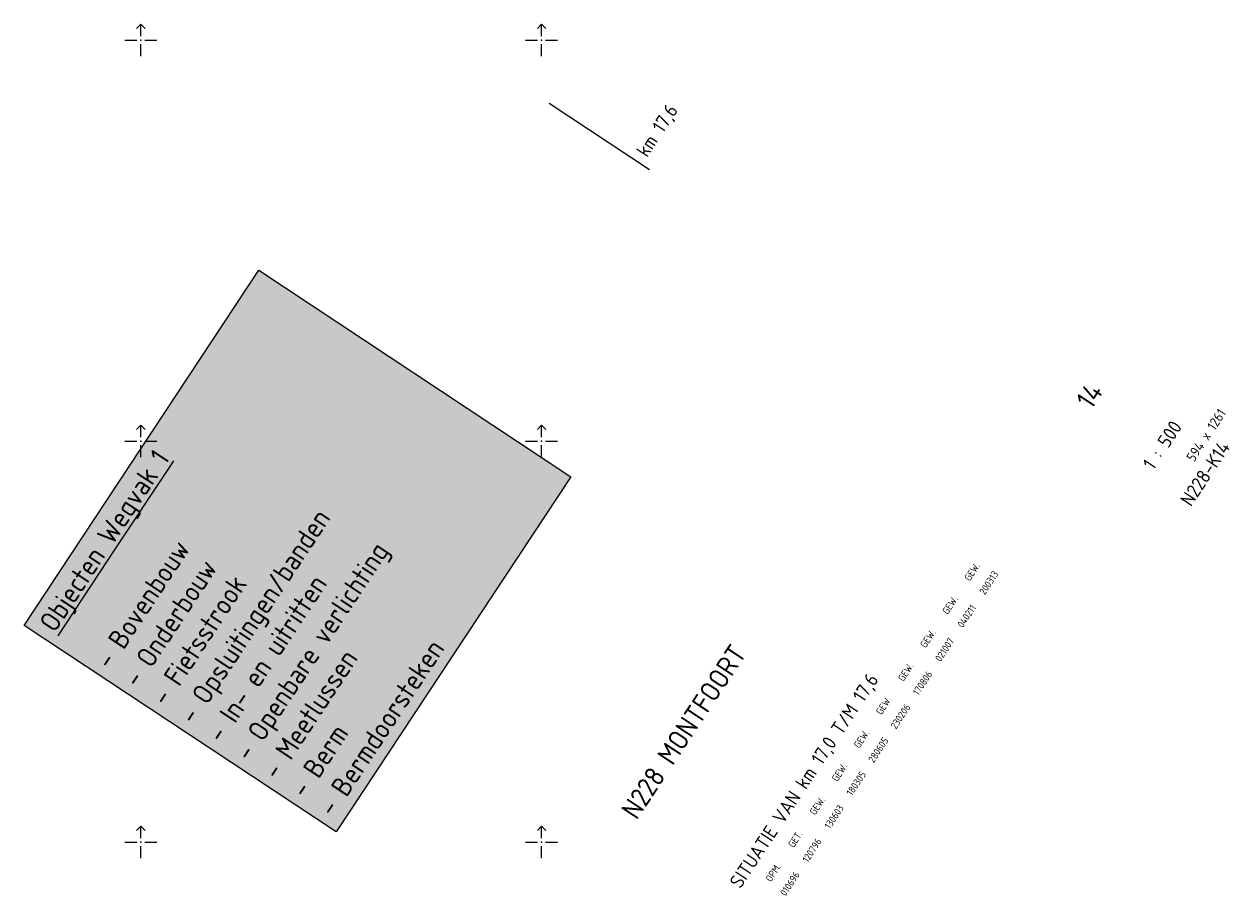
# Model space of a CAD drawing. Extents: x 123768 to 124336, y 449437 to 450099.
# Tile 5 of 5: x 124185 to 124336, y 449893 to 450002. Entities that reach past the tile are written whole.
import ezdxf
from ezdxf.enums import TextEntityAlignment as Align

# ---------------------------------------------------------------- set-up
doc = ezdxf.new("R2010")
doc.units = 0
doc.header["$LTSCALE"] = 4
doc.header["$MEASUREMENT"] = 0
doc.layers.get('0').update_dxf_attribs({"linetype": 'CONTINUOUS'})
for name, color, linetype in [('A0-STEMP-25', 7, 'CONTINUOUS'), ('A0-STEMP-25-500', 7, 'CONTINUOUS'), ('A0-STEMP-35', 2, 'CONTINUOUS'), ('A0-STEMP-35-500', 2, 'CONTINUOUS'), ('A0-STEMP-50', 9, 'CONTINUOUS'), ('MTD-xx-wegvak', 10, 'CONTINUOUS'), ('PROVD01', 2, 'CONTINUOUS'), ('PROVRKR', 8, 'CONTINUOUS'), ('PROVST00', 7, 'CONTINUOUS')]:
    doc.layers.add(name, color=color, linetype=linetype)
doc.styles.add('ISO', font='ISO')
doc.styles.add('ROMAND', font='ROMAND.SHX')
doc.styles.get("Standard").update_dxf_attribs({"font": 'ISO'})

# ---------------------------------------------------------------- blocks, each defined once
blk = doc.blocks.new('KMPAAL')
at = {"layer": 'PROVD01', "linetype": 'Continuous'}
blk.add_line((0, 15), (0, 0), dxfattribs=at)
at = {"layer": 'PROVD01', "linetype": 'Continuous', "style": 'ISO'}
blk.add_attdef('KM', (1, 1), '', height=1.75, dxfattribs=at)
blk = doc.blocks.new('RKRUIS')
at = {"linetype": 'Continuous'}
for q in [(-0.53033, 1.46967), (0.53033, 1.46967)]:
    blk.add_line((0, 2), q, dxfattribs=at)
for p, q in [((0, 0.5), (0, 2)), ((-2, 0), (-0.5, 0)), ((0.5, 0), (2, 0)), ((0, -2), (0, -0.5))]:
    blk.add_line(p, q)
blk.add_point((0, 0))
blk = doc.blocks.new('A0STEMP')
at = {"layer": 'A0-STEMP-25', "style": 'ISO'}
for tag, p in [('TYPE1', (-80.02, 21.24)), ('TYPE2', (-75.02, 21.24)), ('TYPE3', (-70.02, 21.24)), ('TYPE4', (-65.02, 21.24)), ('TYPE5', (-60.02, 21.24)), ('TYPE6', (-55.02, 21.24)), ('TYPE7', (-50.02, 21.24)), ('TYPE8', (-45.02, 21.24)), ('TYPE9', (-40.02, 21.24)), ('TYPE10', (-35.02, 21.24)), ('TYPE11', (-30.02, 21.24)), ('DATUM1', (-80.02, 18.74)), ('DATUM2', (-75.02, 18.74)), ('DATUM3', (-70.02, 18.74)), ('DATUM4', (-65.02, 18.74)), ('DATUM5', (-60.02, 18.74)), ('DATUM6', (-55.02, 18.74)), ('DATUM7', (-50.02, 18.74)), ('DATUM8', (-45.02, 18.74)), ('DATUM9', (-40.02, 18.74)), ('DATUM10', (-35.02, 18.74)), ('DATUM11', (-30.02, 18.74))]:
    blk.add_attdef(tag, text='', height=0.9, dxfattribs=at).set_placement(p, align=Align.MIDDLE)
at = {"layer": 'A0-STEMP-25', "style": 'ROMAND', "flags": 4}
blk.add_attdef('DIENST', (-63.64, 2.71), '', height=1.45, dxfattribs=at)
at = {"layer": 'A0-STEMP-25-500', "style": 'ISO'}
blk.add_attdef('FORMAAT', text='', height=1.25, dxfattribs=at).set_placement((-1.02, 5.27), align=Align.BOTTOM_RIGHT)
at = {"layer": 'A0-STEMP-35', "style": 'ISO'}
blk.add_attdef('ONDERDEEL', (-84.02, 23.49), '', height=1.75, dxfattribs=at)
blk.add_attdef('TEKENINGNUMMER', text='', height=1.75, dxfattribs=at).set_placement((-8.77, 3.74), align=Align.MIDDLE)
at = {"layer": 'A0-STEMP-35-500', "style": 'ISO'}
blk.add_attdef('SCHAAL', text='', height=1.75, dxfattribs=at).set_placement((-8.77, 10.14), align=Align.MIDDLE)
at = {"layer": 'A0-STEMP-50', "style": 'ISO'}
blk.add_attdef('WEG', (-84.02, 38.99), '', height=2.5, dxfattribs=at)
blk.add_attdef('BLAD', text='', height=2.5, dxfattribs=at).set_placement((-8.62, 21.14), align=Align.MIDDLE)

msp = doc.modelspace()

# ---------------------------------------------------------------- block references
at = {"layer": 'PROVD01'}
ref = msp.add_blockref('KMPAAL', (124263.45, 449983.89), dxfattribs=dict(at, rotation=56.52320646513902))
ref.add_attrib('KM', 'km 17,6', (124263.16, 449985.28), dxfattribs={"linetype": 'Continuous', "height": 1.75, "rotation": 56.6139, "style": 'ISO'})
at = {"layer": 'PROVRKR'}
for p in [(124200, 450000), (124250, 450000), (124200, 449950), (124250, 449950), (124200, 449900), (124250, 449900)]:
    msp.add_blockref('RKRUIS', p, dxfattribs=at)
at = {"layer": 'PROVST00'}
ref = msp.add_blockref('A0STEMP', (124340.75, 449951.22, 110), dxfattribs=dict(at, rotation=56.52320646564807))
ref.add_attrib('WEG', 'N228 MONTFOORT ', (124261.88, 449902.65, 110), dxfattribs={"layer": 'A0-STEMP-50', "height": 2.5, "rotation": 56.5232, "style": 'ISO'})
ref.add_attrib('ONDERDEEL', 'SITUATIE VAN km 17,0 T/M 17,6', (124274.81, 449894.1, 110), dxfattribs={"layer": 'A0-STEMP-35', "height": 1.75, "rotation": 56.5232, "style": 'ISO'})
ref.add_attrib('BLAD', '14', dxfattribs={"layer": 'A0-STEMP-50', "height": 2.5, "rotation": 56.5232, "style": 'ISO'}).set_placement((124318.36, 449955.7, 110), align=Align.MIDDLE)
ref.add_attrib('SCHAAL', '1 : 500', dxfattribs={"layer": 'A0-STEMP-35-500', "height": 1.75, "rotation": 56.5232, "style": 'ISO'}).set_placement((124327.45, 449949.51, 110), align=Align.MIDDLE)
ref.add_attrib('FORMAAT', '594 x 1261', dxfattribs={"layer": 'A0-STEMP-25-500', "height": 1.25, "rotation": 56.5232, "style": 'ISO'}).set_placement((124335.79, 449953.28, 110), align=Align.BOTTOM_RIGHT)
ref.add_attrib('TEKENINGNUMMER', 'N228-K14', dxfattribs={"layer": 'A0-STEMP-35', "height": 1.75, "rotation": 56.5232, "style": 'ISO'}).set_placement((124332.79, 449945.98, 110), align=Align.MIDDLE)
ref.add_attrib('TYPE1', 'OPM.', dxfattribs={"layer": 'A0-STEMP-25', "height": 0.9, "rotation": 56.5232, "style": 'ISO'}).set_placement((124278.89, 449896.2, 110), align=Align.MIDDLE)
ref.add_attrib('DATUM1', '010696', dxfattribs={"layer": 'A0-STEMP-25', "height": 0.9, "rotation": 56.5232, "style": 'ISO'}).set_placement((124280.98, 449894.82, 110), align=Align.MIDDLE)
ref.add_attrib('TYPE2', 'GET.', dxfattribs={"layer": 'A0-STEMP-25', "height": 0.9, "rotation": 56.5232, "style": 'ISO'}).set_placement((124281.65, 449900.37, 110), align=Align.MIDDLE)
ref.add_attrib('DATUM2', '120796', dxfattribs={"layer": 'A0-STEMP-25', "height": 0.9, "rotation": 56.5232, "style": 'ISO'}).set_placement((124283.74, 449898.99, 110), align=Align.MIDDLE)
ref.add_attrib('TYPE3', 'GEW.', dxfattribs={"layer": 'A0-STEMP-25', "height": 0.9, "rotation": 56.5232, "style": 'ISO'}).set_placement((124284.41, 449904.54, 110), align=Align.MIDDLE)
ref.add_attrib('DATUM3', '130603', dxfattribs={"layer": 'A0-STEMP-25', "height": 0.9, "rotation": 56.5232, "style": 'ISO'}).set_placement((124286.49, 449903.16, 110), align=Align.MIDDLE)
ref.add_attrib('TYPE4', 'GEW.', dxfattribs={"layer": 'A0-STEMP-25', "height": 0.9, "rotation": 56.5232, "style": 'ISO'}).set_placement((124287.17, 449908.71, 110), align=Align.MIDDLE)
ref.add_attrib('DATUM4', '180305', dxfattribs={"layer": 'A0-STEMP-25', "height": 0.9, "rotation": 56.5232, "style": 'ISO'}).set_placement((124289.25, 449907.33, 110), align=Align.MIDDLE)
ref.add_attrib('TYPE5', 'GEW.', dxfattribs={"layer": 'A0-STEMP-25', "height": 0.9, "rotation": 56.5232, "style": 'ISO'}).set_placement((124289.92, 449912.88, 110), align=Align.MIDDLE)
ref.add_attrib('DATUM5', '280605', dxfattribs={"layer": 'A0-STEMP-25', "height": 0.9, "rotation": 56.5232, "style": 'ISO'}).set_placement((124292.01, 449911.5, 110), align=Align.MIDDLE)
ref.add_attrib('TYPE6', 'GEW.', dxfattribs={"layer": 'A0-STEMP-25', "height": 0.9, "rotation": 56.5232, "style": 'ISO'}).set_placement((124292.68, 449917.05, 110), align=Align.MIDDLE)
ref.add_attrib('DATUM6', '230206', dxfattribs={"layer": 'A0-STEMP-25', "height": 0.9, "rotation": 56.5232, "style": 'ISO'}).set_placement((124294.77, 449915.67, 110), align=Align.MIDDLE)
ref.add_attrib('TYPE7', 'GEW.', dxfattribs={"layer": 'A0-STEMP-25', "height": 0.9, "rotation": 56.5232, "style": 'ISO'}).set_placement((124295.44, 449921.22, 110), align=Align.MIDDLE)
ref.add_attrib('DATUM7', '170806', dxfattribs={"layer": 'A0-STEMP-25', "height": 0.9, "rotation": 56.5232, "style": 'ISO'}).set_placement((124297.53, 449919.84, 110), align=Align.MIDDLE)
ref.add_attrib('TYPE8', 'GEW.', dxfattribs={"layer": 'A0-STEMP-25', "height": 0.9, "rotation": 56.5232, "style": 'ISO'}).set_placement((124298.2, 449925.39, 110), align=Align.MIDDLE)
ref.add_attrib('DATUM8', '021007', dxfattribs={"layer": 'A0-STEMP-25', "height": 0.9, "rotation": 56.5232, "style": 'ISO'}).set_placement((124300.28, 449924.01, 110), align=Align.MIDDLE)
ref.add_attrib('TYPE9', 'GEW.', dxfattribs={"layer": 'A0-STEMP-25', "height": 0.9, "rotation": 56.5232, "style": 'ISO'}).set_placement((124300.96, 449929.56, 110), align=Align.MIDDLE)
ref.add_attrib('DATUM9', '040211', dxfattribs={"layer": 'A0-STEMP-25', "height": 0.9, "rotation": 56.5232, "style": 'ISO'}).set_placement((124303.04, 449928.18, 110), align=Align.MIDDLE)
ref.add_attrib('TYPE10', 'GEW.', dxfattribs={"layer": 'A0-STEMP-25', "height": 0.9, "rotation": 56.5232, "style": 'ISO'}).set_placement((124303.71, 449933.73, 110), align=Align.MIDDLE)
ref.add_attrib('DATUM10', '200313', dxfattribs={"layer": 'A0-STEMP-25', "height": 0.9, "rotation": 56.5232, "style": 'ISO'}).set_placement((124305.8, 449932.35, 110), align=Align.MIDDLE)

# ---------------------------------------------------------------- texts
at = {"layer": 'MTD-xx-wegvak', "insert": (124187.17, 449927.38), "char_height": 2.5, "attachment_point": 1, "rotation": 56.5232, "bg_fill": 17, "box_fill_scale": 1.5, "bg_fill_color": 255, "bg_fill_transparency": 0}
msp.add_mtext_dynamic_manual_height_columns('{\\LObjecten Wegvak 1}\\P^J- Bovenbouw\\P- Onderbouw\\P- Fietsstrook\\P- Opsluitingen/banden\\P- In- en uitritten\\P- Openbare verlichting\\P- Meetlussen\\P- Berm\\P- Bermdoorsteken', width=50.5855, gutter_width=12.5, heights=[0], dxfattribs=at)

doc.saveas('drawing.dxf')
